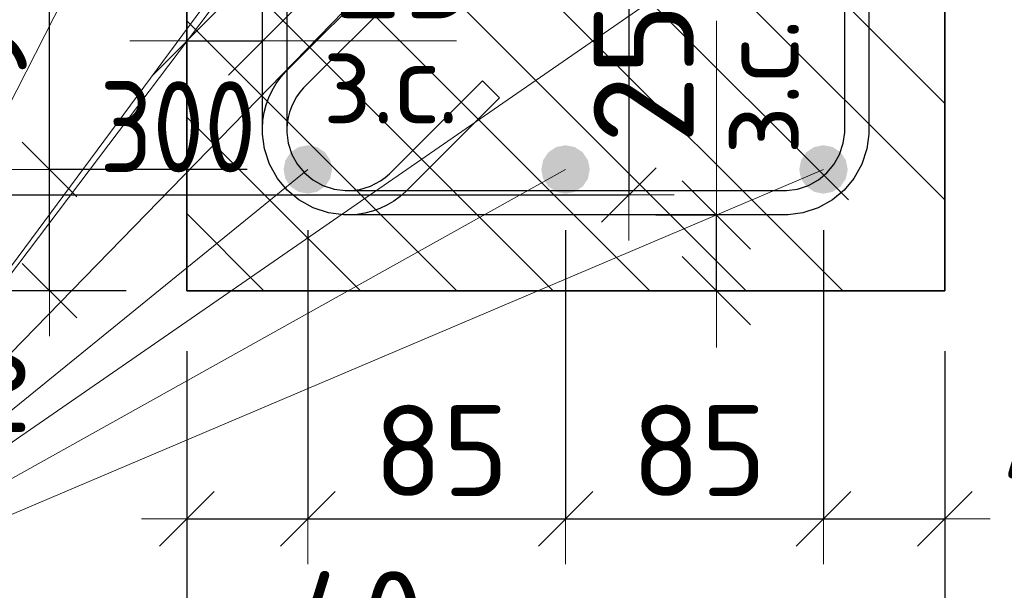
# Model space of a CAD drawing. Header units: metres. Extents: x -38 to 98, y -15 to 21.
# Tile 31 of 124: x 72.145 to 72.47, y 2.993 to 3.181. Entities that reach past the tile are written whole.
import ezdxf

# ---------------------------------------------------------------- set-up
doc = ezdxf.new("R2010")
doc.units = ezdxf.units.M
doc.header["$PDMODE"] = 65
for name, color, linetype, lineweight in [('XR$3$Размерная линия (1)', 7, 'Continuous', 13), ('XR$5$Арм.стержн. Хомут', 240, 'Continuous', 35), ('XR$5$Арм.стержн.горизонт. 1', 180, 'Continuous', 35), ('XR$5$Размерная линия (1)', 7, 'Continuous', 13), ('XR$5$Размерная линия_ общее', 7, 'Continuous', 13)]:
    doc.layers.add(name, color=color, linetype=linetype, lineweight=lineweight)
doc.styles.add('ISOCPEUR', font='txt')
doc.dimstyles.new('DIMSTYLE_11', dxfattribs={"dimtxt": 0.033, "dimasz": 0.0375, "dimexe": 0, "dimexo": 0, "dimgap": 0.0165, "dimtad": 2, "dimdec": 0, "dimlfac": 1000, "dimrnd": 1, "dimzin": 12, "dimdsep": 46, "dimtxsty": 'ISOCPEUR', "dimblk1": 'ALL_ML_STRICH', "dimblk2": 'ALL_ML_STRICH', "dimsah": 1, "dimcen": 0, "dimclrd": 7, "dimclre": 256, "dimclrt": 7, "dimadec": 0, "dimazin": 0, "dimtfac": 1, "dimtdec": 0, "dimtix": 1, "dimtmove": 2, "dimatfit": 3, "dimfxl": 0, "dimtvp": 1.2, "dimtzin": 0, "dimlwd": 0, "dimlwe": -3, "dimarcsym": 0})
doc.dimstyles.new('DIMSTYLE_12', dxfattribs={"dimtxt": 0.03, "dimasz": 0.03, "dimexe": 0, "dimexo": 0, "dimgap": 0.015, "dimtad": 2, "dimdec": 0, "dimlfac": 1000, "dimrnd": 1, "dimzin": 12, "dimdsep": 46, "dimtxsty": 'ISOCPEUR', "dimblk1": 'ALL_ML_STRICH', "dimblk2": 'ALL_ML_STRICH', "dimsah": 1, "dimcen": 0, "dimclrd": 7, "dimclre": 256, "dimclrt": 7, "dimadec": 0, "dimazin": 0, "dimtfac": 1, "dimtdec": 0, "dimtix": 1, "dimtmove": 2, "dimatfit": 3, "dimfxl": 0, "dimtzin": 0, "dimlwd": 0, "dimlwe": -3, "dimarcsym": 0})
doc.dimstyles.new('DIMSTYLE_14', dxfattribs={"dimtxt": 0.03, "dimasz": 0.03, "dimexe": 0, "dimexo": 0, "dimgap": 0.015, "dimtad": 2, "dimdec": 0, "dimlfac": 1000, "dimrnd": 1, "dimzin": 12, "dimdsep": 46, "dimtxsty": 'ISOCPEUR', "dimblk1": 'ALL_ML_STRICH', "dimblk2": 'ALL_ML_STRICH', "dimsah": 1, "dimcen": 0, "dimclrd": 7, "dimclre": 256, "dimclrt": 7, "dimadec": 0, "dimazin": 0, "dimtfac": 1, "dimtdec": 0, "dimtix": 1, "dimtmove": 2, "dimatfit": 3, "dimfxl": 0, "dimtvp": 1.2, "dimtzin": 0, "dimlwd": 0, "dimlwe": -3, "dimarcsym": 0})
doc.dimstyles.new('DIMSTYLE_16', dxfattribs={"dimtxt": 0.03, "dimasz": 0.03, "dimexe": 0, "dimexo": 0, "dimgap": 0.015, "dimtad": 0, "dimdec": 0, "dimlfac": 1000, "dimrnd": 1, "dimzin": 12, "dimdsep": 46, "dimtxsty": 'ISOCPEUR', "dimblk1": 'ALL_ML_STRICH', "dimblk2": 'ALL_ML_STRICH', "dimsah": 1, "dimcen": 0, "dimclrd": 7, "dimclre": 256, "dimclrt": 7, "dimadec": 0, "dimazin": 0, "dimtfac": 1, "dimtdec": 0, "dimtix": 1, "dimtmove": 2, "dimatfit": 3, "dimfxl": 0, "dimtvp": 1.2, "dimtzin": 0, "dimlwd": 0, "dimlwe": -3, "dimarcsym": 0})
doc.dimstyles.new('DIMSTYLE_24', dxfattribs={"dimtxt": 0.03, "dimasz": 0.03, "dimexe": 0, "dimexo": 0, "dimgap": 0.015, "dimtad": 2, "dimdec": 0, "dimlfac": 1000, "dimrnd": 5, "dimzin": 12, "dimdsep": 46, "dimtxsty": 'ISOCPEUR', "dimblk1": 'ALL_ML_STRICH', "dimblk2": 'ALL_ML_STRICH', "dimsah": 1, "dimcen": 0, "dimclrd": 7, "dimclre": 256, "dimclrt": 7, "dimadec": 0, "dimazin": 0, "dimtfac": 1, "dimtdec": 0, "dimtix": 1, "dimtmove": 2, "dimatfit": 3, "dimfxl": 0, "dimtzin": 0, "dimlwd": 0, "dimlwe": -3, "dimarcsym": 0})

# ---------------------------------------------------------------- blocks, each defined once
blk = doc.blocks.new('ALL_ML_STRICH')
at = {"color": 0, "linetype": 'ByBlock', "lineweight": -2}
for p, q in [((0, -0.5), (0, 0.5)), ((-0.3, -0.3), (0.3, 0.3)), ((-1, 0), (0.5, 0))]:
    blk.add_line(p, q, dxfattribs=at)
blk = doc.blocks.new('*D248')
at = {"layer": 'DEFPOINTS', "color": 7, "linetype": 'Continuous', "lineweight": 13, "transparency": 33554687}
for p in [(72.04592, 3.25831), (72.34592, 3.25831), (72.04592, 3.12355)]:
    blk.add_point(p, dxfattribs=at)
at = {"layer": 'XR$3$Размерная линия (1)', "color": 9, "linetype": 'Continuous', "lineweight": -2, "true_color": 0xc7c7c7, "transparency": 33554687}
for p, q in [((72.04592, 3.23831), (72.04592, 3.12355)), ((72.34592, 3.23831), (72.34592, 3.12355))]:
    blk.add_line(p, q, dxfattribs=at)
at = {"layer": 'XR$3$Размерная линия (1)', "color": 7, "linetype": 'Continuous', "lineweight": -2, "transparency": 33554687}
blk.add_line((72.04592, 3.12355), (72.34592, 3.12355), dxfattribs=at)
at = {"layer": 'XR$3$Размерная линия (1)', "color": 7, "linetype": 'Continuous', "lineweight": 13, "transparency": 33554687, "xscale": 0.03, "yscale": 0.03, "zscale": 0.03, "rotation": 180}
blk.add_blockref('ALL_ML_STRICH', (72.04592, 3.12355), dxfattribs=at)
at = {"layer": 'XR$3$Размерная линия (1)', "color": 7, "linetype": 'Continuous', "lineweight": 13, "transparency": 33554687, "xscale": 0.03, "yscale": 0.03, "zscale": 0.03}
blk.add_blockref('ALL_ML_STRICH', (72.34592, 3.12355), dxfattribs=at)
at = {"layer": 'XR$3$Размерная линия (1)', "color": 7, "linetype": 'Continuous', "lineweight": 13, "transparency": 33554687, "insert": (72.19717, 3.14605), "char_height": 0.03, "width": 0.075, "attachment_point": 5, "style": 'ISOCPEUR'}
blk.add_mtext('\\W0.83;\\A1;{300}', dxfattribs=at)
blk = doc.blocks.new('*D416')
at = {"layer": 'DEFPOINTS', "color": 7, "linetype": 'Continuous', "lineweight": 13, "transparency": 33554687}
for p in [(72.20014, 3.17434), (72.20014, 3.13936), (72.22514, 3.13436)]:
    blk.add_point(p, dxfattribs=at)
at = {"layer": 'XR$5$Размерная линия_ общее', "color": 253, "linetype": 'Continuous', "lineweight": -2, "true_color": 0xa0a0a0, "transparency": 33554687}
for p, q in [((72.20014, 3.15936), (72.20014, 3.17434)), ((72.22514, 3.15436), (72.22514, 3.17434))]:
    blk.add_line(p, q, dxfattribs=at)
at = {"layer": 'XR$5$Размерная линия_ общее', "color": 7, "linetype": 'Continuous', "lineweight": -2, "transparency": 33554687}
blk.add_line((72.20014, 3.17434), (72.22514, 3.17434), dxfattribs=at)
at = {"layer": 'XR$5$Размерная линия_ общее', "color": 7, "linetype": 'Continuous', "lineweight": 13, "transparency": 33554687, "xscale": 0.0375, "yscale": 0.0375, "zscale": 0.0375, "rotation": 180}
blk.add_blockref('ALL_ML_STRICH', (72.20014, 3.17434), dxfattribs=at)
at = {"layer": 'XR$5$Размерная линия_ общее', "color": 7, "linetype": 'Continuous', "lineweight": 13, "transparency": 33554687, "xscale": 0.0375, "yscale": 0.0375, "zscale": 0.0375}
blk.add_blockref('ALL_ML_STRICH', (72.22514, 3.17434), dxfattribs=at)
at = {"layer": 'XR$5$Размерная линия_ общее', "color": 7, "linetype": 'Continuous', "lineweight": 13, "transparency": 33554687, "insert": (72.27186, 3.19834), "char_height": 0.033, "width": 0.066, "attachment_point": 5, "style": 'ISOCPEUR'}
blk.add_mtext('\\A1;{25}', dxfattribs=at)
at = {"layer": 'XR$5$Размерная линия_ общее', "color": 7, "linetype": 'Continuous', "lineweight": 13, "transparency": 33554687, "insert": (72.24492, 3.17413), "char_height": 0.027, "width": 0.00135, "attachment_point": 1, "line_spacing_factor": 0.60241, "style": 'ISOCPEUR'}
blk.add_mtext('з.с.', dxfattribs=at)
blk = doc.blocks.new('*D417')
at = {"layer": 'DEFPOINTS', "color": 7, "linetype": 'Continuous', "lineweight": 13, "transparency": 33554687}
for p in [(72.33484, 3.11697), (72.33984, 3.09197), (72.37483, 3.09197)]:
    blk.add_point(p, dxfattribs=at)
at = {"layer": 'XR$5$Размерная линия_ общее', "color": 253, "linetype": 'Continuous', "lineweight": -2, "true_color": 0xa0a0a0, "transparency": 33554687}
for p, q in [((72.35484, 3.11697), (72.37483, 3.11697)), ((72.35984, 3.09197), (72.37483, 3.09197))]:
    blk.add_line(p, q, dxfattribs=at)
at = {"layer": 'XR$5$Размерная линия_ общее', "color": 7, "linetype": 'Continuous', "lineweight": -2, "transparency": 33554687}
blk.add_line((72.37483, 3.09197), (72.37483, 3.11697), dxfattribs=at)
at = {"layer": 'XR$5$Размерная линия_ общее', "color": 7, "linetype": 'Continuous', "lineweight": 13, "transparency": 33554687, "xscale": 0.0375, "yscale": 0.0375, "zscale": 0.0375}
for p, rotation in [((72.37483, 3.11697), 90), ((72.37483, 3.09197), 270)]:
    blk.add_blockref('ALL_ML_STRICH', p, dxfattribs=dict(at, rotation=rotation))
at = {"layer": 'XR$5$Размерная линия_ общее', "color": 7, "linetype": 'Continuous', "lineweight": 13, "transparency": 33554687, "insert": (72.37504, 3.13675), "char_height": 0.027, "width": 0.00135, "attachment_point": 1, "rotation": 90, "line_spacing_factor": 0.60241, "style": 'ISOCPEUR'}
blk.add_mtext('з.с.', dxfattribs=at)
at = {"layer": 'XR$5$Размерная линия_ общее', "color": 7, "linetype": 'Continuous', "lineweight": 13, "transparency": 33554687, "insert": (72.35083, 3.1637), "char_height": 0.033, "width": 0.066, "attachment_point": 5, "rotation": 90, "style": 'ISOCPEUR'}
blk.add_mtext('\\A1;{25}', dxfattribs=at)
blk = doc.blocks.new('*D420')
at = {"layer": 'DEFPOINTS', "color": 7, "linetype": 'Continuous', "lineweight": 13, "transparency": 33554687}
for p in [(72.20018, 3.39197), (72.07983, 3.09197), (72.20014, 3.09197)]:
    blk.add_point(p, dxfattribs=at)
at = {"layer": 'XR$5$Размерная линия (1)', "color": 9, "linetype": 'Continuous', "lineweight": -2, "true_color": 0xc7c7c7, "transparency": 33554687}
for p, q in [((72.18018, 3.39197), (72.07983, 3.39197)), ((72.18014, 3.09197), (72.07983, 3.09197))]:
    blk.add_line(p, q, dxfattribs=at)
at = {"layer": 'XR$5$Размерная линия (1)', "color": 7, "linetype": 'Continuous', "lineweight": -2, "transparency": 33554687}
blk.add_line((72.07983, 3.09197), (72.07983, 3.39197), dxfattribs=at)
at = {"layer": 'XR$5$Размерная линия (1)', "color": 7, "linetype": 'Continuous', "lineweight": 13, "transparency": 33554687, "xscale": 0.03, "yscale": 0.03, "zscale": 0.03}
for p, rotation in [((72.07983, 3.39197), 90), ((72.07983, 3.09197), 270)]:
    blk.add_blockref('ALL_ML_STRICH', p, dxfattribs=dict(at, rotation=rotation))
at = {"layer": 'XR$5$Размерная линия (1)', "color": 7, "linetype": 'Continuous', "lineweight": 13, "transparency": 33554687, "insert": (72.05733, 3.24347), "char_height": 0.03, "width": 0.09, "attachment_point": 5, "rotation": 90, "style": 'ISOCPEUR'}
blk.add_mtext('\\A1;{300}', dxfattribs=at)
blk = doc.blocks.new('*D421')
at = {"layer": 'DEFPOINTS', "color": 7, "linetype": 'Continuous', "lineweight": 13, "transparency": 33554687}
for p in [(72.20018, 3.09197), (72.45014, 3.09197), (72.20018, 2.95174)]:
    blk.add_point(p, dxfattribs=at)
at = {"layer": 'XR$5$Размерная линия (1)', "color": 9, "linetype": 'Continuous', "lineweight": -2, "true_color": 0xc7c7c7, "transparency": 33554687}
for p, q in [((72.20018, 3.07197), (72.20018, 2.95174)), ((72.45014, 3.07197), (72.45014, 2.95174))]:
    blk.add_line(p, q, dxfattribs=at)
at = {"layer": 'XR$5$Размерная линия (1)', "color": 7, "linetype": 'Continuous', "lineweight": -2, "transparency": 33554687}
blk.add_line((72.20018, 2.95174), (72.45014, 2.95174), dxfattribs=at)
at = {"layer": 'XR$5$Размерная линия (1)', "color": 7, "linetype": 'Continuous', "lineweight": 13, "transparency": 33554687, "xscale": 0.03, "yscale": 0.03, "zscale": 0.03, "rotation": 180}
blk.add_blockref('ALL_ML_STRICH', (72.20018, 2.95174), dxfattribs=at)
at = {"layer": 'XR$5$Размерная линия (1)', "color": 7, "linetype": 'Continuous', "lineweight": 13, "transparency": 33554687, "xscale": 0.03, "yscale": 0.03, "zscale": 0.03}
blk.add_blockref('ALL_ML_STRICH', (72.45014, 2.95174), dxfattribs=at)
at = {"layer": 'XR$5$Размерная линия (1)', "color": 7, "linetype": 'Continuous', "lineweight": 13, "transparency": 33554687, "insert": (72.32666, 2.97424), "char_height": 0.03, "width": 0.09, "attachment_point": 5, "style": 'ISOCPEUR'}
blk.add_mtext('\\A1;{250}', dxfattribs=at)
blk = doc.blocks.new('*D422')
at = {"layer": 'DEFPOINTS', "color": 7, "linetype": 'Continuous', "lineweight": 13, "transparency": 33554687}
for p in [(72.2401, 3.13197), (72.20018, 3.09197), (72.20018, 3.01674)]:
    blk.add_point(p, dxfattribs=at)
at = {"layer": 'XR$5$Размерная линия (1)', "color": 9, "linetype": 'Continuous', "lineweight": -2, "true_color": 0xc7c7c7, "transparency": 33554687}
for p, q in [((72.2401, 3.11197), (72.2401, 3.01674)), ((72.20018, 3.07197), (72.20018, 3.01674))]:
    blk.add_line(p, q, dxfattribs=at)
at = {"layer": 'XR$5$Размерная линия (1)', "color": 7, "linetype": 'Continuous', "lineweight": -2, "transparency": 33554687}
blk.add_line((72.20018, 3.01674), (72.2401, 3.01674), dxfattribs=at)
at = {"layer": 'XR$5$Размерная линия (1)', "color": 7, "linetype": 'Continuous', "lineweight": 13, "transparency": 33554687, "xscale": 0.03, "yscale": 0.03, "zscale": 0.03, "rotation": 180}
blk.add_blockref('ALL_ML_STRICH', (72.20018, 3.01674), dxfattribs=at)
at = {"layer": 'XR$5$Размерная линия (1)', "color": 7, "linetype": 'Continuous', "lineweight": 13, "transparency": 33554687, "xscale": 0.03, "yscale": 0.03, "zscale": 0.03}
blk.add_blockref('ALL_ML_STRICH', (72.2401, 3.01674), dxfattribs=at)
at = {"layer": 'XR$5$Размерная линия (1)', "color": 7, "linetype": 'Continuous', "lineweight": 13, "transparency": 33554687, "insert": (72.25698, 2.98442), "char_height": 0.03, "width": 0.06, "attachment_point": 5, "style": 'ISOCPEUR'}
blk.add_mtext('\\A1;{40}', dxfattribs=at)
blk = doc.blocks.new('*D423')
at = {"layer": 'DEFPOINTS', "color": 7, "linetype": 'Continuous', "lineweight": 13, "transparency": 33554687}
for p in [(72.2401, 3.13197), (72.3251, 3.13197), (72.2401, 3.01674)]:
    blk.add_point(p, dxfattribs=at)
at = {"layer": 'XR$5$Размерная линия (1)', "color": 9, "linetype": 'Continuous', "lineweight": -2, "true_color": 0xc7c7c7, "transparency": 33554687}
for p, q in [((72.2401, 3.11197), (72.2401, 3.01674)), ((72.3251, 3.11197), (72.3251, 3.01674))]:
    blk.add_line(p, q, dxfattribs=at)
at = {"layer": 'XR$5$Размерная линия (1)', "color": 7, "linetype": 'Continuous', "lineweight": -2, "transparency": 33554687}
blk.add_line((72.2401, 3.01674), (72.3251, 3.01674), dxfattribs=at)
at = {"layer": 'XR$5$Размерная линия (1)', "color": 7, "linetype": 'Continuous', "lineweight": 13, "transparency": 33554687, "xscale": 0.03, "yscale": 0.03, "zscale": 0.03, "rotation": 180}
blk.add_blockref('ALL_ML_STRICH', (72.2401, 3.01674), dxfattribs=at)
at = {"layer": 'XR$5$Размерная линия (1)', "color": 7, "linetype": 'Continuous', "lineweight": 13, "transparency": 33554687, "xscale": 0.03, "yscale": 0.03, "zscale": 0.03}
blk.add_blockref('ALL_ML_STRICH', (72.3251, 3.01674), dxfattribs=at)
at = {"layer": 'XR$5$Размерная линия (1)', "color": 7, "linetype": 'Continuous', "lineweight": 13, "transparency": 33554687, "insert": (72.2841, 3.03924), "char_height": 0.03, "width": 0.06, "attachment_point": 5, "style": 'ISOCPEUR'}
blk.add_mtext('\\A1;{85}', dxfattribs=at)
blk = doc.blocks.new('*D424')
at = {"layer": 'DEFPOINTS', "color": 7, "linetype": 'Continuous', "lineweight": 13, "transparency": 33554687}
for p in [(72.3251, 3.13197), (72.41018, 3.13197), (72.3251, 3.01674)]:
    blk.add_point(p, dxfattribs=at)
at = {"layer": 'XR$5$Размерная линия (1)', "color": 9, "linetype": 'Continuous', "lineweight": -2, "true_color": 0xc7c7c7, "transparency": 33554687}
for p, q in [((72.3251, 3.11197), (72.3251, 3.01674)), ((72.41018, 3.11197), (72.41018, 3.01674))]:
    blk.add_line(p, q, dxfattribs=at)
at = {"layer": 'XR$5$Размерная линия (1)', "color": 7, "linetype": 'Continuous', "lineweight": -2, "transparency": 33554687}
blk.add_line((72.3251, 3.01674), (72.41018, 3.01674), dxfattribs=at)
at = {"layer": 'XR$5$Размерная линия (1)', "color": 7, "linetype": 'Continuous', "lineweight": 13, "transparency": 33554687, "xscale": 0.03, "yscale": 0.03, "zscale": 0.03, "rotation": 180}
blk.add_blockref('ALL_ML_STRICH', (72.3251, 3.01674), dxfattribs=at)
at = {"layer": 'XR$5$Размерная линия (1)', "color": 7, "linetype": 'Continuous', "lineweight": 13, "transparency": 33554687, "xscale": 0.03, "yscale": 0.03, "zscale": 0.03}
blk.add_blockref('ALL_ML_STRICH', (72.41018, 3.01674), dxfattribs=at)
at = {"layer": 'XR$5$Размерная линия (1)', "color": 7, "linetype": 'Continuous', "lineweight": 13, "transparency": 33554687, "insert": (72.36914, 3.03924), "char_height": 0.03, "width": 0.06, "attachment_point": 5, "style": 'ISOCPEUR'}
blk.add_mtext('\\A1;{85}', dxfattribs=at)
blk = doc.blocks.new('*D425')
at = {"layer": 'DEFPOINTS', "color": 7, "linetype": 'Continuous', "lineweight": 13, "transparency": 33554687}
for p in [(72.41018, 3.13197), (72.45014, 3.09197), (72.41018, 3.01674)]:
    blk.add_point(p, dxfattribs=at)
at = {"layer": 'XR$5$Размерная линия (1)', "color": 9, "linetype": 'Continuous', "lineweight": -2, "true_color": 0xc7c7c7, "transparency": 33554687}
for p, q in [((72.41018, 3.11197), (72.41018, 3.01674)), ((72.45014, 3.07197), (72.45014, 3.01674))]:
    blk.add_line(p, q, dxfattribs=at)
at = {"layer": 'XR$5$Размерная линия (1)', "color": 7, "linetype": 'Continuous', "lineweight": -2, "transparency": 33554687}
blk.add_line((72.41018, 3.01674), (72.45014, 3.01674), dxfattribs=at)
at = {"layer": 'XR$5$Размерная линия (1)', "color": 7, "linetype": 'Continuous', "lineweight": 13, "transparency": 33554687, "xscale": 0.03, "yscale": 0.03, "zscale": 0.03, "rotation": 180}
blk.add_blockref('ALL_ML_STRICH', (72.41018, 3.01674), dxfattribs=at)
at = {"layer": 'XR$5$Размерная линия (1)', "color": 7, "linetype": 'Continuous', "lineweight": 13, "transparency": 33554687, "xscale": 0.03, "yscale": 0.03, "zscale": 0.03}
blk.add_blockref('ALL_ML_STRICH', (72.45014, 3.01674), dxfattribs=at)
at = {"layer": 'XR$5$Размерная линия (1)', "color": 7, "linetype": 'Continuous', "lineweight": 13, "transparency": 33554687, "insert": (72.49048, 3.03894), "char_height": 0.03, "width": 0.06, "attachment_point": 5, "style": 'ISOCPEUR'}
blk.add_mtext('\\A1;{40}', dxfattribs=at)
blk = doc.blocks.new('*D656')
at = {"layer": 'DEFPOINTS', "color": 7, "linetype": 'Continuous', "lineweight": 13, "transparency": 33554687}
for p in [(72.2401, 3.13197), (72.15483, 3.09197), (72.20014, 3.09197)]:
    blk.add_point(p, dxfattribs=at)
at = {"layer": 'XR$5$Размерная линия (1)', "color": 9, "linetype": 'Continuous', "lineweight": -2, "true_color": 0xc7c7c7, "transparency": 33554687}
for p, q in [((72.2201, 3.13197), (72.15483, 3.13197)), ((72.18014, 3.09197), (72.15483, 3.09197))]:
    blk.add_line(p, q, dxfattribs=at)
at = {"layer": 'XR$5$Размерная линия (1)', "color": 7, "linetype": 'Continuous', "lineweight": -2, "transparency": 33554687}
blk.add_line((72.15483, 3.09197), (72.15483, 3.13197), dxfattribs=at)
at = {"layer": 'XR$5$Размерная линия (1)', "color": 7, "linetype": 'Continuous', "lineweight": 13, "transparency": 33554687, "xscale": 0.03, "yscale": 0.03, "zscale": 0.03}
for p, rotation in [((72.15483, 3.13197), 90), ((72.15483, 3.09197), 270)]:
    blk.add_blockref('ALL_ML_STRICH', p, dxfattribs=dict(at, rotation=rotation))
at = {"layer": 'XR$5$Размерная линия (1)', "color": 7, "linetype": 'Continuous', "lineweight": 13, "transparency": 33554687, "insert": (72.13193, 3.05341), "char_height": 0.03, "width": 0.06, "attachment_point": 5, "rotation": 90, "style": 'ISOCPEUR'}
blk.add_mtext('\\A1;{40}', dxfattribs=at)
blk = doc.blocks.new('*D657')
at = {"layer": 'DEFPOINTS', "color": 7, "linetype": 'Continuous', "lineweight": 13, "transparency": 33554687}
for p in [(72.2401, 3.22697), (72.15483, 3.13197), (72.2401, 3.13197)]:
    blk.add_point(p, dxfattribs=at)
at = {"layer": 'XR$5$Размерная линия (1)', "color": 9, "linetype": 'Continuous', "lineweight": -2, "true_color": 0xc7c7c7, "transparency": 33554687}
for p, q in [((72.2201, 3.22697), (72.15483, 3.22697)), ((72.2201, 3.13197), (72.15483, 3.13197))]:
    blk.add_line(p, q, dxfattribs=at)
at = {"layer": 'XR$5$Размерная линия (1)', "color": 7, "linetype": 'Continuous', "lineweight": -2, "transparency": 33554687}
blk.add_line((72.15483, 3.13197), (72.15483, 3.22697), dxfattribs=at)
at = {"layer": 'XR$5$Размерная линия (1)', "color": 7, "linetype": 'Continuous', "lineweight": 13, "transparency": 33554687, "xscale": 0.03, "yscale": 0.03, "zscale": 0.03}
for p, rotation in [((72.15483, 3.22697), 90), ((72.15483, 3.13197), 270)]:
    blk.add_blockref('ALL_ML_STRICH', p, dxfattribs=dict(at, rotation=rotation))
at = {"layer": 'XR$5$Размерная линия (1)', "color": 7, "linetype": 'Continuous', "lineweight": 13, "transparency": 33554687, "insert": (72.13233, 3.18097), "char_height": 0.03, "width": 0.06, "attachment_point": 5, "rotation": 90, "style": 'ISOCPEUR'}
blk.add_mtext('\\A1;{95}', dxfattribs=at)

msp = doc.modelspace()

# ---------------------------------------------------------------- hatches: boundary and pattern name
at = {"linetype": 'Continuous', "lineweight": 25, "transparency": 33554687}
h = msp.add_hatch(dxfattribs=at)
h.set_pattern_fill('__________540', scale=0.015, style=0, pattern_type=2)
h.set_pattern_definition([(135, (0, 0), (-0.031819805, -0.031819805), [0.4, -0.05, 0, -0.05]), (135, (-0.01591, -0.01591), (-0.031819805, -0.031819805), [0.8, -0.1, 0.1, -0.1])])
h.paths.add_polyline_path([(72.45014, 3.19197), (72.20014, 3.19197), (72.20014, 3.09197), (72.45014, 3.09197)], flags=0)
at = {"layer": 'XR$5$Арм.стержн.горизонт. 1', "linetype": 'Continuous', "lineweight": 50, "transparency": 33554687}
for points in [[(72.24806, 3.13197), (72.24745, 3.13503), (72.24572, 3.13763), (72.24312, 3.13936), (72.24006, 3.13997), (72.237, 3.13936), (72.23441, 3.13763), (72.23267, 3.13503), (72.23206, 3.13197), (72.23267, 3.12891), (72.23441, 3.12632), (72.237, 3.12458), (72.24006, 3.12397), (72.24312, 3.12458), (72.24572, 3.12632), (72.24745, 3.12891)], [(72.33306, 3.13197), (72.33245, 3.13503), (72.33072, 3.13763), (72.32812, 3.13936), (72.32506, 3.13997), (72.322, 3.13936), (72.31941, 3.13763), (72.31767, 3.13503), (72.31706, 3.13197), (72.31767, 3.12891), (72.31941, 3.12632), (72.322, 3.12458), (72.32506, 3.12397), (72.32812, 3.12458), (72.33072, 3.12632), (72.33245, 3.12891)], [(72.41814, 3.13197), (72.41753, 3.13503), (72.4158, 3.13763), (72.4132, 3.13936), (72.41014, 3.13997), (72.40708, 3.13936), (72.40448, 3.13763), (72.40275, 3.13503), (72.40214, 3.13197), (72.40275, 3.12891), (72.40448, 3.12632), (72.40708, 3.12458), (72.41014, 3.12397), (72.4132, 3.12458), (72.4158, 3.12632), (72.41753, 3.12891)]]:
    msp.add_hatch(color=7, dxfattribs=at).paths.add_polyline_path(points)

# ---------------------------------------------------------------- linework, layer by layer
at = {"color": 7, "linetype": 'Continuous', "lineweight": 35, "transparency": 33554687}
for p, q in [((72.20014, 3.19197), (72.20014, 3.09197)), ((72.45014, 3.09197), (72.45014, 3.19197)), ((72.20014, 3.09197), (72.45014, 3.09197))]:
    msp.add_line(p, q, dxfattribs=at)
at = {"color": 7, "linetype": 'Continuous', "lineweight": 13, "transparency": 33554687}
for p, q in [((72.37483, 3.11697), (72.37483, 3.18097)), ((72.22514, 3.17434), (72.28914, 3.17434))]:
    msp.add_line(p, q, dxfattribs=at)
at = {"layer": 'XR$5$Арм.стержн. Хомут', "color": 40, "linetype": 'Continuous', "lineweight": 25, "transparency": 33554687}
for points in [[(72.2331, 3.33574), (72.2331, 3.1442), (72.2336, 3.14059), (72.23481, 3.13693), (72.23669, 3.13357), (72.23897, 3.13084), (72.2417, 3.12856), (72.24505, 3.12668), (72.24872, 3.12548), (72.25233, 3.12497), (72.25348, 3.12497), (72.25536, 3.1251), (72.25722, 3.1254), (72.25903, 3.12587), (72.26075, 3.1265), (72.26242, 3.12728), (72.26403, 3.12823), (72.26555, 3.12932), (72.26697, 3.13056), (72.29765, 3.16124), (72.30331, 3.15558), (72.27243, 3.1247), (72.27052, 3.12305), (72.2684, 3.12152), (72.26615, 3.12019), (72.26382, 3.1191), (72.2614, 3.11822), (72.25886, 3.11757), (72.25629, 3.11715), (72.25377, 3.11697), (72.25178, 3.11697), (72.2469, 3.11765), (72.24182, 3.11933), (72.23714, 3.12194), (72.23329, 3.12516), (72.23007, 3.12901), (72.22746, 3.13369), (72.22578, 3.13877), (72.2251, 3.14365), (72.2251, 3.3363)], [(72.42514, 3.3363), (72.42514, 3.14365), (72.42446, 3.13877), (72.42279, 3.13369), (72.42017, 3.12901), (72.41695, 3.12516), (72.4131, 3.12194), (72.40842, 3.11933), (72.40334, 3.11765), (72.39846, 3.11697), (72.25178, 3.11697), (72.2469, 3.11765), (72.24182, 3.11933), (72.23714, 3.12194), (72.23329, 3.12516), (72.23007, 3.12901), (72.22746, 3.13369), (72.22578, 3.13877), (72.2251, 3.14365), (72.2251, 3.14564), (72.22528, 3.14816), (72.2257, 3.15073), (72.22635, 3.15327), (72.22723, 3.15569), (72.22832, 3.15802), (72.22965, 3.16028), (72.23118, 3.16239), (72.23283, 3.1643), (72.26371, 3.19518)], [(72.2331, 3.33574), (72.2331, 3.1442), (72.2336, 3.14059), (72.23481, 3.13693), (72.23669, 3.13357), (72.23897, 3.13084), (72.2417, 3.12856), (72.24505, 3.12668), (72.24872, 3.12548), (72.25233, 3.12497), (72.25348, 3.12497), (72.25536, 3.1251), (72.25722, 3.1254), (72.25903, 3.12587), (72.26075, 3.1265), (72.26242, 3.12728), (72.26403, 3.12823), (72.26555, 3.12932), (72.26697, 3.13056), (72.29765, 3.16124), (72.30331, 3.15558), (72.27243, 3.1247), (72.27052, 3.12305), (72.2684, 3.12152), (72.26615, 3.12019), (72.26382, 3.1191), (72.2614, 3.11822), (72.25886, 3.11757), (72.25629, 3.11715), (72.25377, 3.11697), (72.25178, 3.11697), (72.2469, 3.11765), (72.24182, 3.11933), (72.23714, 3.12194), (72.23329, 3.12516), (72.23007, 3.12901), (72.22746, 3.13369), (72.22578, 3.13877), (72.2251, 3.14365), (72.2251, 3.3363)], [(72.42514, 3.3363), (72.42514, 3.14365), (72.42446, 3.13877), (72.42279, 3.13369), (72.42017, 3.12901), (72.41695, 3.12516), (72.4131, 3.12194), (72.40842, 3.11933), (72.40334, 3.11765), (72.39846, 3.11697), (72.25178, 3.11697), (72.2469, 3.11765), (72.24182, 3.11933), (72.23714, 3.12194), (72.23329, 3.12516), (72.23007, 3.12901), (72.22746, 3.13369), (72.22578, 3.13877), (72.2251, 3.14365), (72.2251, 3.14564), (72.22528, 3.14816), (72.2257, 3.15073), (72.22635, 3.15327), (72.22723, 3.15569), (72.22832, 3.15802), (72.22965, 3.16028), (72.23118, 3.16239), (72.23283, 3.1643), (72.26371, 3.19518)], [(72.2331, 3.33574), (72.2331, 3.1442), (72.2336, 3.14059), (72.23481, 3.13693), (72.23669, 3.13357), (72.23897, 3.13084), (72.2417, 3.12856), (72.24505, 3.12668), (72.24872, 3.12548), (72.25233, 3.12497), (72.25348, 3.12497), (72.25536, 3.1251), (72.25722, 3.1254), (72.25903, 3.12587), (72.26075, 3.1265), (72.26242, 3.12728), (72.26403, 3.12823), (72.26555, 3.12932), (72.26697, 3.13056), (72.29765, 3.16124), (72.30331, 3.15558), (72.27243, 3.1247), (72.27052, 3.12305), (72.2684, 3.12152), (72.26615, 3.12019), (72.26382, 3.1191), (72.2614, 3.11822), (72.25886, 3.11757), (72.25629, 3.11715), (72.25377, 3.11697), (72.25178, 3.11697), (72.2469, 3.11765), (72.24182, 3.11933), (72.23714, 3.12194), (72.23329, 3.12516), (72.23007, 3.12901), (72.22746, 3.13369), (72.22578, 3.13877), (72.2251, 3.14365), (72.2251, 3.3363)], [(72.42514, 3.3363), (72.42514, 3.14365), (72.42446, 3.13877), (72.42279, 3.13369), (72.42017, 3.12901), (72.41695, 3.12516), (72.4131, 3.12194), (72.40842, 3.11933), (72.40334, 3.11765), (72.39846, 3.11697), (72.25178, 3.11697), (72.2469, 3.11765), (72.24182, 3.11933), (72.23714, 3.12194), (72.23329, 3.12516), (72.23007, 3.12901), (72.22746, 3.13369), (72.22578, 3.13877), (72.2251, 3.14365), (72.2251, 3.14564), (72.22528, 3.14816), (72.2257, 3.15073), (72.22635, 3.15327), (72.22723, 3.15569), (72.22832, 3.15802), (72.22965, 3.16028), (72.23118, 3.16239), (72.23283, 3.1643), (72.26371, 3.19518)], [(72.26936, 3.18952), (72.23869, 3.15884), (72.23745, 3.15742), (72.23636, 3.1559), (72.23541, 3.15429), (72.23463, 3.15262), (72.234, 3.1509), (72.23353, 3.14909), (72.23323, 3.14723), (72.2331, 3.14535), (72.2331, 3.1442), (72.2336, 3.14059), (72.23481, 3.13693), (72.23669, 3.13357), (72.23897, 3.13084), (72.2417, 3.12856), (72.24505, 3.12668), (72.24872, 3.12548), (72.25233, 3.12497), (72.39791, 3.12497), (72.40152, 3.12548), (72.40519, 3.12668), (72.40854, 3.12856), (72.41127, 3.13084), (72.41355, 3.13357), (72.41543, 3.13693), (72.41664, 3.14059), (72.41714, 3.1442), (72.41714, 3.33574)], [(72.26936, 3.18952), (72.23869, 3.15884), (72.23745, 3.15742), (72.23636, 3.1559), (72.23541, 3.15429), (72.23463, 3.15262), (72.234, 3.1509), (72.23353, 3.14909), (72.23323, 3.14723), (72.2331, 3.14535), (72.2331, 3.1442), (72.2336, 3.14059), (72.23481, 3.13693), (72.23669, 3.13357), (72.23897, 3.13084), (72.2417, 3.12856), (72.24505, 3.12668), (72.24872, 3.12548), (72.25233, 3.12497), (72.39791, 3.12497), (72.40152, 3.12548), (72.40519, 3.12668), (72.40854, 3.12856), (72.41127, 3.13084), (72.41355, 3.13357), (72.41543, 3.13693), (72.41664, 3.14059), (72.41714, 3.1442), (72.41714, 3.33574)], [(72.26936, 3.18952), (72.23869, 3.15884), (72.23745, 3.15742), (72.23636, 3.1559), (72.23541, 3.15429), (72.23463, 3.15262), (72.234, 3.1509), (72.23353, 3.14909), (72.23323, 3.14723), (72.2331, 3.14535), (72.2331, 3.1442), (72.2336, 3.14059), (72.23481, 3.13693), (72.23669, 3.13357), (72.23897, 3.13084), (72.2417, 3.12856), (72.24505, 3.12668), (72.24872, 3.12548), (72.25233, 3.12497), (72.39791, 3.12497), (72.40152, 3.12548), (72.40519, 3.12668), (72.40854, 3.12856), (72.41127, 3.13084), (72.41355, 3.13357), (72.41543, 3.13693), (72.41664, 3.14059), (72.41714, 3.1442), (72.41714, 3.33574)]]:
    msp.add_lwpolyline(points, dxfattribs=at)
at = {"layer": 'XR$5$Арм.стержн.горизонт. 1', "color": 7, "linetype": 'Continuous', "lineweight": 13, "transparency": 33554687}
for q in [(72.4101, 3.34697), (72.2401, 3.34697), (72.32503, 3.34697), (72.41014, 3.22697), (72.24006, 3.22697), (72.41014, 3.13197), (72.32506, 3.13197), (72.24006, 3.13197)]:
    msp.add_line((72.05367, 2.98056), q, dxfattribs=at)

# ---------------------------------------------------------------- dimensions: what is measured, and where the dimension line sits
at = {"layer": 'XR$3$Размерная линия (1)', "color": 7, "linetype": 'Continuous', "lineweight": 13, "transparency": 33554687}
dim = msp.add_linear_dim(base=(72.34592, 3.12355), p1=(72.04592, 3.23831), p2=(72.34592, 3.23831), dimstyle='DIMSTYLE_24', override={"dimpost": '<>', "dimclrd": 7, "dimclre": 9, "dimclrt": 7, "dimlwd": 0, "dimlwe": 65533}, dxfattribs=at)
dim.commit()
dim.dimension.update_dxf_attribs({"geometry": '*D248', "text_midpoint": (72.19717, 3.14605), "dimtype": 160})
at = {"layer": 'XR$5$Размерная линия (1)', "color": 7, "linetype": 'Continuous', "lineweight": 13, "transparency": 33554687}
for base, p1, p2, dimstyle, picture, middle in [((72.07983, 3.39197), (72.18014, 3.09197), (72.18018, 3.39197), 'DIMSTYLE_12', '*D420', (72.05733, 3.24347)), ((72.15483, 3.22697), (72.2201, 3.13197), (72.2201, 3.22697), 'DIMSTYLE_12', '*D657', (72.13233, 3.18097)), ((72.15483, 3.13197), (72.18014, 3.09197), (72.2201, 3.13197), 'DIMSTYLE_14', '*D656', (72.13193, 3.05341))]:
    dim = msp.add_linear_dim(base=base, p1=p1, p2=p2, angle=90, dimstyle=dimstyle, override={"dimpost": '<>', "dimclrd": 7, "dimclre": 9, "dimclrt": 7, "dimlwd": 0, "dimlwe": 65533}, dxfattribs=at)
    dim.commit()
    dim.dimension.update_dxf_attribs({"geometry": picture, "text_midpoint": middle, "dimtype": 160})
for base, p1, p2, dimstyle, picture, middle in [((72.2401, 3.01674), (72.20018, 3.07197), (72.2401, 3.11197), 'DIMSTYLE_16', '*D422', (72.25698, 2.98442)), ((72.3251, 3.01674), (72.2401, 3.11197), (72.3251, 3.11197), 'DIMSTYLE_12', '*D423', (72.2841, 3.03924)), ((72.41018, 3.01674), (72.3251, 3.11197), (72.41018, 3.11197), 'DIMSTYLE_12', '*D424', (72.36914, 3.03924)), ((72.45014, 3.01674), (72.41018, 3.11197), (72.45014, 3.07197), 'DIMSTYLE_14', '*D425', (72.49048, 3.03894)), ((72.45014, 2.95174), (72.20018, 3.07197), (72.45014, 3.07197), 'DIMSTYLE_12', '*D421', (72.32666, 2.97424))]:
    dim = msp.add_linear_dim(base=base, p1=p1, p2=p2, dimstyle=dimstyle, override={"dimpost": '<>', "dimclrd": 7, "dimclre": 9, "dimclrt": 7, "dimlwd": 0, "dimlwe": 65533}, dxfattribs=at)
    dim.commit()
    dim.dimension.update_dxf_attribs({"geometry": picture, "text_midpoint": middle, "dimtype": 160})
at = {"layer": 'XR$5$Размерная линия_ общее', "color": 7, "linetype": 'Continuous', "lineweight": 13, "transparency": 33554687}
dim = msp.add_linear_dim(base=(72.22514, 3.17434), p1=(72.20014, 3.15936), p2=(72.22514, 3.15436), text='<>\\Xз.с.', dimstyle='DIMSTYLE_11', override={"dimpost": '<>', "dimclrd": 7, "dimclre": 253, "dimclrt": 7, "dimlwd": 0, "dimlwe": 65533}, dxfattribs=at)
dim.commit()
dim.dimension.update_dxf_attribs({"geometry": '*D416', "text_midpoint": (72.27186, 3.19834), "dimtype": 160})
dim = msp.add_linear_dim(base=(72.37483, 3.11697), p1=(72.35984, 3.09197), p2=(72.35484, 3.11697), angle=90, text='<>\\Xз.с.', dimstyle='DIMSTYLE_11', override={"dimpost": '<>', "dimclrd": 7, "dimclre": 253, "dimclrt": 7, "dimlwd": 0, "dimlwe": 65533}, dxfattribs=at)
dim.commit()
dim.dimension.update_dxf_attribs({"geometry": '*D417', "text_midpoint": (72.35083, 3.1637), "dimtype": 160})

doc.saveas('drawing.dxf')
